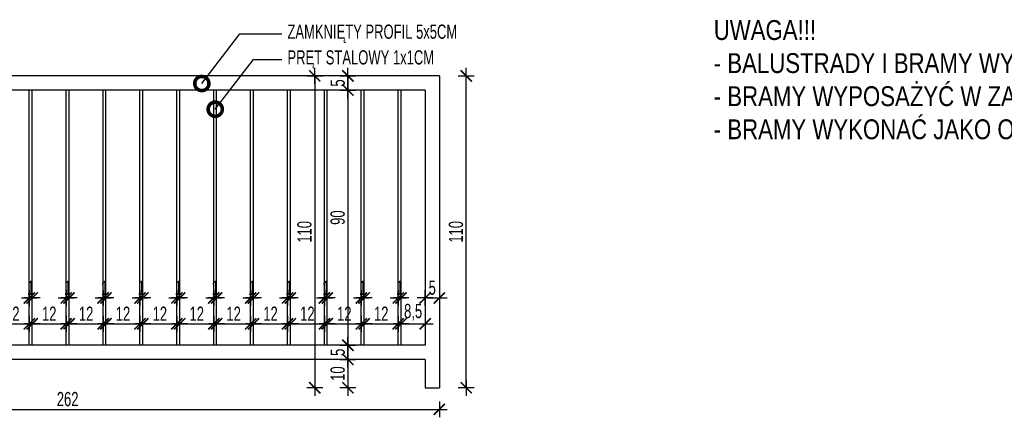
# Model space of a CAD drawing. Header units: millimetres. Extents: x 110792 to 170831, y 17890 to 25890.
# Tile 44 of 44: x 168504 to 168851, y 21371 to 21512. Entities that reach past the tile are written whole.
import ezdxf
from ezdxf import colors
from ezdxf.entities.mleader import LeaderData, LeaderLine
from ezdxf.math import Vec2, Vec3

# ---------------------------------------------------------------- set-up
doc = ezdxf.new("R2010")
doc.units = ezdxf.units.MM
doc.layers.get('DEFPOINTS').update_dxf_attribs({"lineweight": 9})
for name, color, linetype in [('_HSA_OPIS', 43, 'Continuous'), ('_HSA_WIDOKOWE_CIENKIE', 8, 'Continuous'), ('_HSA_WYM_20', 141, 'Continuous'), ('_HSA_ŚCIANY_CIENKIE', 2, 'Continuous')]:
    doc.layers.add(name, color=color, linetype=linetype)
doc.styles.add('ARIAL_20', font='Arial Narrow.ttf', dxfattribs={"width": 0.8, "height": 5})
doc.styles.add('ARIAL_30', font='Arial.ttf', dxfattribs={"width": 0.8, "height": 7})
doc.dimstyles.new('WYM_WEWN_20', dxfattribs={"dimscale": 0.7, "dimtxt": 5, "dimasz": 1, "dimexe": 10, "dimexo": 0, "dimgap": 1.5, "dimtad": 1, "dimdec": 1, "dimrnd": 1e-05, "dimtxsty": 'ARIAL_20', "dimblk": 'Wym-03', "dimcen": 0, "dimdle": 10, "dimse1": 1, "dimse2": 1, "dimclrt": 256, "dimazin": 2, "dimtfac": 1, "dimtdec": 1, "dimtix": 1, "dimtmove": 2, "dimatfit": 0, "dimfxl": 1, "dimtolj": 1, "dimtzin": 0, "dimarcsym": 0})

# ---------------------------------------------------------------- blocks, each defined once
blk = doc.blocks.new('Wym-03')
for p, q in [((-4, 0), (4, 0)), ((0, 4), (0, -4))]:
    blk.add_line(p, q)
blk.add_lwpolyline([(-2.83, -2.83, 0.8, 0.8, 0), (2.83, 2.83, 0.05, 0.05, 0)], format="xyseb")
blk = doc.blocks.new('*D366')
at = {"layer": '_HSA_WYM_20', "color": 0, "lineweight": -2, "transparency": 16777216}
blk.add_line((168391.04, 21374.11), (168651.64, 21374.11), dxfattribs=at)
at = {"layer": 'DEFPOINTS', "color": 0, "transparency": 16777216}
for p in [(168390.34, 21381.74), (168652.34, 21381.74), (168652.34, 21374.11)]:
    blk.add_point(p, dxfattribs=at)
at = {"layer": '_HSA_WYM_20', "color": 0, "lineweight": -2, "transparency": 16777216, "xscale": 0.7, "yscale": 0.7, "zscale": 0.7, "rotation": 180}
blk.add_blockref('Wym-03', (168390.34, 21374.11), dxfattribs=at)
at = {"layer": '_HSA_WYM_20', "color": 0, "lineweight": -2, "transparency": 16777216, "xscale": 0.7, "yscale": 0.7, "zscale": 0.7}
blk.add_blockref('Wym-03', (168652.34, 21374.11), dxfattribs=at)
at = {"layer": '_HSA_WYM_20', "transparency": 16777216, "insert": (168521.34, 21377.71), "char_height": 5, "attachment_point": 5, "style": 'ARIAL_20'}
blk.add_mtext('\\A1;262', dxfattribs=at)
blk = doc.blocks.new('*D368')
at = {"layer": '_HSA_WYM_20', "color": 0, "lineweight": -2, "transparency": 16777216}
blk.add_line((168620.11, 21491.04), (168620.11, 21487.44), dxfattribs=at)
at = {"layer": 'DEFPOINTS', "color": 0, "transparency": 16777216}
for p in [(168623.72, 21491.74), (168620.11, 21486.74), (168623.72, 21486.74)]:
    blk.add_point(p, dxfattribs=at)
at = {"layer": '_HSA_WYM_20', "color": 0, "lineweight": -2, "transparency": 16777216, "xscale": 0.7, "yscale": 0.7, "zscale": 0.7}
for p, rotation in [((168620.11, 21491.74), 90), ((168620.11, 21486.74), 270)]:
    blk.add_blockref('Wym-03', p, dxfattribs=dict(at, rotation=rotation))
at = {"layer": '_HSA_WYM_20', "transparency": 16777216, "insert": (168616.52, 21489.24), "char_height": 5, "attachment_point": 5, "rotation": 90, "style": 'ARIAL_20'}
blk.add_mtext('\\A1;5', dxfattribs=at)
blk = doc.blocks.new('*D369')
at = {"layer": '_HSA_WYM_20', "color": 0, "lineweight": -2, "transparency": 16777216}
blk.add_line((168620.11, 21486.04), (168620.11, 21397.44), dxfattribs=at)
at = {"layer": 'DEFPOINTS', "color": 0, "transparency": 16777216}
for p in [(168623.72, 21486.74), (168620.11, 21396.74), (168623.72, 21396.74)]:
    blk.add_point(p, dxfattribs=at)
at = {"layer": '_HSA_WYM_20', "color": 0, "lineweight": -2, "transparency": 16777216, "xscale": 0.7, "yscale": 0.7, "zscale": 0.7}
for p, rotation in [((168620.11, 21486.74), 90), ((168620.11, 21396.74), 270)]:
    blk.add_blockref('Wym-03', p, dxfattribs=dict(at, rotation=rotation))
at = {"layer": '_HSA_WYM_20', "transparency": 16777216, "insert": (168616.51, 21441.74), "char_height": 5, "attachment_point": 5, "rotation": 90, "style": 'ARIAL_20'}
blk.add_mtext('\\A1;90', dxfattribs=at)
blk = doc.blocks.new('*D370')
at = {"layer": '_HSA_WYM_20', "color": 0, "lineweight": -2, "transparency": 16777216}
blk.add_line((168620.11, 21396.04), (168620.11, 21392.44), dxfattribs=at)
at = {"layer": 'DEFPOINTS', "color": 0, "transparency": 16777216}
for p in [(168623.72, 21396.74), (168620.11, 21391.74), (168623.72, 21391.74)]:
    blk.add_point(p, dxfattribs=at)
at = {"layer": '_HSA_WYM_20', "color": 0, "lineweight": -2, "transparency": 16777216, "xscale": 0.7, "yscale": 0.7, "zscale": 0.7}
for p, rotation in [((168620.11, 21396.74), 90), ((168620.11, 21391.74), 270)]:
    blk.add_blockref('Wym-03', p, dxfattribs=dict(at, rotation=rotation))
at = {"layer": '_HSA_WYM_20', "transparency": 16777216, "insert": (168616.52, 21394.24), "char_height": 5, "attachment_point": 5, "rotation": 90, "style": 'ARIAL_20'}
blk.add_mtext('\\A1;5', dxfattribs=at)
blk = doc.blocks.new('*D371')
at = {"layer": '_HSA_WYM_20', "color": 0, "lineweight": -2, "transparency": 16777216}
blk.add_line((168620.11, 21391.04), (168620.11, 21382.44), dxfattribs=at)
at = {"layer": 'DEFPOINTS', "color": 0, "transparency": 16777216}
for p in [(168623.72, 21391.74), (168620.11, 21381.74), (168647.34, 21381.74)]:
    blk.add_point(p, dxfattribs=at)
at = {"layer": '_HSA_WYM_20', "color": 0, "lineweight": -2, "transparency": 16777216, "xscale": 0.7, "yscale": 0.7, "zscale": 0.7}
for p, rotation in [((168620.11, 21391.74), 90), ((168620.11, 21381.74), 270)]:
    blk.add_blockref('Wym-03', p, dxfattribs=dict(at, rotation=rotation))
at = {"layer": '_HSA_WYM_20', "transparency": 16777216, "insert": (168616.51, 21386.74), "char_height": 5, "attachment_point": 5, "rotation": 90, "style": 'ARIAL_20'}
blk.add_mtext('\\A1;10', dxfattribs=at)
blk = doc.blocks.new('*D372')
at = {"layer": '_HSA_WYM_20', "color": 0, "lineweight": -2, "transparency": 16777216}
blk.add_line((168608.42, 21491.04), (168608.42, 21382.44), dxfattribs=at)
at = {"layer": 'DEFPOINTS', "color": 0, "transparency": 16777216}
for p in [(168620.11, 21491.74), (168608.42, 21381.74), (168620.11, 21381.74)]:
    blk.add_point(p, dxfattribs=at)
at = {"layer": '_HSA_WYM_20', "color": 0, "lineweight": -2, "transparency": 16777216, "xscale": 0.7, "yscale": 0.7, "zscale": 0.7}
for p, rotation in [((168608.42, 21491.74), 90), ((168608.42, 21381.74), 270)]:
    blk.add_blockref('Wym-03', p, dxfattribs=dict(at, rotation=rotation))
at = {"layer": '_HSA_WYM_20', "transparency": 16777216, "insert": (168604.82, 21436.74), "char_height": 5, "attachment_point": 5, "rotation": 90, "style": 'ARIAL_20'}
blk.add_mtext('\\A1;110', dxfattribs=at)
blk = doc.blocks.new('*D367')
at = {"layer": '_HSA_WYM_20', "color": 0, "lineweight": -2, "transparency": 16777216}
blk.add_line((168661.82, 21382.44), (168661.82, 21491.04), dxfattribs=at)
at = {"layer": 'DEFPOINTS', "color": 0, "transparency": 16777216}
for p in [(168652.34, 21491.74), (168661.82, 21491.74), (168652.34, 21381.74)]:
    blk.add_point(p, dxfattribs=at)
at = {"layer": '_HSA_WYM_20', "color": 0, "lineweight": -2, "transparency": 16777216, "xscale": 0.7, "yscale": 0.7, "zscale": 0.7}
for p, rotation in [((168661.82, 21491.74), 90), ((168661.82, 21381.74), 270)]:
    blk.add_blockref('Wym-03', p, dxfattribs=dict(at, rotation=rotation))
at = {"layer": '_HSA_WYM_20', "transparency": 16777216, "insert": (168658.22, 21436.74), "char_height": 5, "attachment_point": 5, "rotation": 90, "style": 'ARIAL_20'}
blk.add_mtext('\\A1;110', dxfattribs=at)
blk = doc.blocks.new('*D390')
at = {"layer": '_HSA_WYM_20', "color": 0, "lineweight": -2, "transparency": 16777216}
blk.add_line((168496.54, 21404.29), (168507.14, 21404.29), dxfattribs=at)
at = {"layer": 'DEFPOINTS', "color": 0, "transparency": 16777216}
for p in [(168507.84, 21404.29), (168495.84, 21396.74), (168507.84, 21396.74)]:
    blk.add_point(p, dxfattribs=at)
at = {"layer": '_HSA_WYM_20', "color": 0, "lineweight": -2, "transparency": 16777216, "xscale": 0.7, "yscale": 0.7, "zscale": 0.7, "rotation": 180}
blk.add_blockref('Wym-03', (168495.84, 21404.29), dxfattribs=at)
at = {"layer": '_HSA_WYM_20', "color": 0, "lineweight": -2, "transparency": 16777216, "xscale": 0.7, "yscale": 0.7, "zscale": 0.7}
blk.add_blockref('Wym-03', (168507.84, 21404.29), dxfattribs=at)
at = {"layer": '_HSA_WYM_20', "transparency": 16777216, "insert": (168501.84, 21407.85), "char_height": 5, "attachment_point": 5, "style": 'ARIAL_20'}
blk.add_mtext('\\A1;12', dxfattribs=at)
blk = doc.blocks.new('*D391')
at = {"layer": '_HSA_WYM_20', "color": 0, "lineweight": -2, "transparency": 16777216}
for p, q in [((168507.14, 21413.41), (168506.44, 21413.41)), ((168507.84, 21413.41), (168508.84, 21413.41)), ((168509.54, 21413.41), (168510.24, 21413.41))]:
    blk.add_line(p, q, dxfattribs=at)
at = {"layer": 'DEFPOINTS', "color": 0, "transparency": 16777216}
for p in [(168508.84, 21413.41), (168507.84, 21396.74), (168508.84, 21396.74)]:
    blk.add_point(p, dxfattribs=at)
at = {"layer": '_HSA_WYM_20', "color": 0, "lineweight": -2, "transparency": 16777216, "xscale": 0.7, "yscale": 0.7, "zscale": 0.7}
blk.add_blockref('Wym-03', (168507.84, 21413.41), dxfattribs=at)
at = {"layer": '_HSA_WYM_20', "color": 0, "lineweight": -2, "transparency": 16777216, "xscale": 0.7, "yscale": 0.7, "zscale": 0.7, "rotation": 180}
blk.add_blockref('Wym-03', (168508.84, 21413.41), dxfattribs=at)
at = {"layer": '_HSA_WYM_20', "transparency": 16777216, "insert": (168508.34, 21416.97), "char_height": 5, "attachment_point": 5, "style": 'ARIAL_20'}
blk.add_mtext('\\A1;1', dxfattribs=at)
blk = doc.blocks.new('*D392')
at = {"layer": '_HSA_WYM_20', "color": 0, "lineweight": -2, "transparency": 16777216}
blk.add_line((168509.54, 21404.29), (168520.14, 21404.29), dxfattribs=at)
at = {"layer": 'DEFPOINTS', "color": 0, "transparency": 16777216}
for p in [(168520.84, 21404.29), (168508.84, 21396.74), (168520.84, 21396.74)]:
    blk.add_point(p, dxfattribs=at)
at = {"layer": '_HSA_WYM_20', "color": 0, "lineweight": -2, "transparency": 16777216, "xscale": 0.7, "yscale": 0.7, "zscale": 0.7, "rotation": 180}
blk.add_blockref('Wym-03', (168508.84, 21404.29), dxfattribs=at)
at = {"layer": '_HSA_WYM_20', "color": 0, "lineweight": -2, "transparency": 16777216, "xscale": 0.7, "yscale": 0.7, "zscale": 0.7}
blk.add_blockref('Wym-03', (168520.84, 21404.29), dxfattribs=at)
at = {"layer": '_HSA_WYM_20', "transparency": 16777216, "insert": (168514.84, 21407.85), "char_height": 5, "attachment_point": 5, "style": 'ARIAL_20'}
blk.add_mtext('\\A1;12', dxfattribs=at)
blk = doc.blocks.new('*D393')
at = {"layer": '_HSA_WYM_20', "color": 0, "lineweight": -2, "transparency": 16777216}
for p, q in [((168520.14, 21413.41), (168519.44, 21413.41)), ((168520.84, 21413.41), (168521.84, 21413.41)), ((168522.54, 21413.41), (168523.24, 21413.41))]:
    blk.add_line(p, q, dxfattribs=at)
at = {"layer": 'DEFPOINTS', "color": 0, "transparency": 16777216}
for p in [(168521.84, 21413.41), (168520.84, 21396.74), (168521.84, 21396.74)]:
    blk.add_point(p, dxfattribs=at)
at = {"layer": '_HSA_WYM_20', "color": 0, "lineweight": -2, "transparency": 16777216, "xscale": 0.7, "yscale": 0.7, "zscale": 0.7}
blk.add_blockref('Wym-03', (168520.84, 21413.41), dxfattribs=at)
at = {"layer": '_HSA_WYM_20', "color": 0, "lineweight": -2, "transparency": 16777216, "xscale": 0.7, "yscale": 0.7, "zscale": 0.7, "rotation": 180}
blk.add_blockref('Wym-03', (168521.84, 21413.41), dxfattribs=at)
at = {"layer": '_HSA_WYM_20', "transparency": 16777216, "insert": (168521.34, 21416.97), "char_height": 5, "attachment_point": 5, "style": 'ARIAL_20'}
blk.add_mtext('\\A1;1', dxfattribs=at)
blk = doc.blocks.new('*D394')
at = {"layer": '_HSA_WYM_20', "color": 0, "lineweight": -2, "transparency": 16777216}
blk.add_line((168522.54, 21404.29), (168533.14, 21404.29), dxfattribs=at)
at = {"layer": 'DEFPOINTS', "color": 0, "transparency": 16777216}
for p in [(168533.84, 21404.29), (168521.84, 21396.74), (168533.84, 21396.74)]:
    blk.add_point(p, dxfattribs=at)
at = {"layer": '_HSA_WYM_20', "color": 0, "lineweight": -2, "transparency": 16777216, "xscale": 0.7, "yscale": 0.7, "zscale": 0.7, "rotation": 180}
blk.add_blockref('Wym-03', (168521.84, 21404.29), dxfattribs=at)
at = {"layer": '_HSA_WYM_20', "color": 0, "lineweight": -2, "transparency": 16777216, "xscale": 0.7, "yscale": 0.7, "zscale": 0.7}
blk.add_blockref('Wym-03', (168533.84, 21404.29), dxfattribs=at)
at = {"layer": '_HSA_WYM_20', "transparency": 16777216, "insert": (168527.84, 21407.85), "char_height": 5, "attachment_point": 5, "style": 'ARIAL_20'}
blk.add_mtext('\\A1;12', dxfattribs=at)
blk = doc.blocks.new('*D395')
at = {"layer": '_HSA_WYM_20', "color": 0, "lineweight": -2, "transparency": 16777216}
for p, q in [((168533.14, 21413.41), (168532.44, 21413.41)), ((168533.84, 21413.41), (168534.84, 21413.41)), ((168535.54, 21413.41), (168536.24, 21413.41))]:
    blk.add_line(p, q, dxfattribs=at)
at = {"layer": 'DEFPOINTS', "color": 0, "transparency": 16777216}
for p in [(168534.84, 21413.41), (168533.84, 21396.74), (168534.84, 21396.74)]:
    blk.add_point(p, dxfattribs=at)
at = {"layer": '_HSA_WYM_20', "color": 0, "lineweight": -2, "transparency": 16777216, "xscale": 0.7, "yscale": 0.7, "zscale": 0.7}
blk.add_blockref('Wym-03', (168533.84, 21413.41), dxfattribs=at)
at = {"layer": '_HSA_WYM_20', "color": 0, "lineweight": -2, "transparency": 16777216, "xscale": 0.7, "yscale": 0.7, "zscale": 0.7, "rotation": 180}
blk.add_blockref('Wym-03', (168534.84, 21413.41), dxfattribs=at)
at = {"layer": '_HSA_WYM_20', "transparency": 16777216, "insert": (168534.34, 21416.97), "char_height": 5, "attachment_point": 5, "style": 'ARIAL_20'}
blk.add_mtext('\\A1;1', dxfattribs=at)
blk = doc.blocks.new('*D396')
at = {"layer": '_HSA_WYM_20', "color": 0, "lineweight": -2, "transparency": 16777216}
blk.add_line((168535.54, 21404.29), (168546.14, 21404.29), dxfattribs=at)
at = {"layer": 'DEFPOINTS', "color": 0, "transparency": 16777216}
for p in [(168546.84, 21404.29), (168534.84, 21396.74), (168546.84, 21396.74)]:
    blk.add_point(p, dxfattribs=at)
at = {"layer": '_HSA_WYM_20', "color": 0, "lineweight": -2, "transparency": 16777216, "xscale": 0.7, "yscale": 0.7, "zscale": 0.7, "rotation": 180}
blk.add_blockref('Wym-03', (168534.84, 21404.29), dxfattribs=at)
at = {"layer": '_HSA_WYM_20', "color": 0, "lineweight": -2, "transparency": 16777216, "xscale": 0.7, "yscale": 0.7, "zscale": 0.7}
blk.add_blockref('Wym-03', (168546.84, 21404.29), dxfattribs=at)
at = {"layer": '_HSA_WYM_20', "transparency": 16777216, "insert": (168540.84, 21407.85), "char_height": 5, "attachment_point": 5, "style": 'ARIAL_20'}
blk.add_mtext('\\A1;12', dxfattribs=at)
blk = doc.blocks.new('*D397')
at = {"layer": '_HSA_WYM_20', "color": 0, "lineweight": -2, "transparency": 16777216}
for p, q in [((168546.14, 21413.41), (168545.44, 21413.41)), ((168546.84, 21413.41), (168547.84, 21413.41)), ((168548.54, 21413.41), (168549.24, 21413.41))]:
    blk.add_line(p, q, dxfattribs=at)
at = {"layer": 'DEFPOINTS', "color": 0, "transparency": 16777216}
for p in [(168547.84, 21413.41), (168546.84, 21396.74), (168547.84, 21396.74)]:
    blk.add_point(p, dxfattribs=at)
at = {"layer": '_HSA_WYM_20', "color": 0, "lineweight": -2, "transparency": 16777216, "xscale": 0.7, "yscale": 0.7, "zscale": 0.7}
blk.add_blockref('Wym-03', (168546.84, 21413.41), dxfattribs=at)
at = {"layer": '_HSA_WYM_20', "color": 0, "lineweight": -2, "transparency": 16777216, "xscale": 0.7, "yscale": 0.7, "zscale": 0.7, "rotation": 180}
blk.add_blockref('Wym-03', (168547.84, 21413.41), dxfattribs=at)
at = {"layer": '_HSA_WYM_20', "transparency": 16777216, "insert": (168547.34, 21416.97), "char_height": 5, "attachment_point": 5, "style": 'ARIAL_20'}
blk.add_mtext('\\A1;1', dxfattribs=at)
blk = doc.blocks.new('*D398')
at = {"layer": '_HSA_WYM_20', "color": 0, "lineweight": -2, "transparency": 16777216}
blk.add_line((168548.54, 21404.29), (168559.14, 21404.29), dxfattribs=at)
at = {"layer": 'DEFPOINTS', "color": 0, "transparency": 16777216}
for p in [(168559.84, 21404.29), (168547.84, 21396.74), (168559.84, 21396.74)]:
    blk.add_point(p, dxfattribs=at)
at = {"layer": '_HSA_WYM_20', "color": 0, "lineweight": -2, "transparency": 16777216, "xscale": 0.7, "yscale": 0.7, "zscale": 0.7, "rotation": 180}
blk.add_blockref('Wym-03', (168547.84, 21404.29), dxfattribs=at)
at = {"layer": '_HSA_WYM_20', "color": 0, "lineweight": -2, "transparency": 16777216, "xscale": 0.7, "yscale": 0.7, "zscale": 0.7}
blk.add_blockref('Wym-03', (168559.84, 21404.29), dxfattribs=at)
at = {"layer": '_HSA_WYM_20', "transparency": 16777216, "insert": (168553.84, 21407.85), "char_height": 5, "attachment_point": 5, "style": 'ARIAL_20'}
blk.add_mtext('\\A1;12', dxfattribs=at)
blk = doc.blocks.new('*D399')
at = {"layer": '_HSA_WYM_20', "color": 0, "lineweight": -2, "transparency": 16777216}
for p, q in [((168559.14, 21413.41), (168558.44, 21413.41)), ((168559.84, 21413.41), (168560.84, 21413.41)), ((168561.54, 21413.41), (168562.24, 21413.41))]:
    blk.add_line(p, q, dxfattribs=at)
at = {"layer": 'DEFPOINTS', "color": 0, "transparency": 16777216}
for p in [(168560.84, 21413.41), (168559.84, 21396.74), (168560.84, 21396.74)]:
    blk.add_point(p, dxfattribs=at)
at = {"layer": '_HSA_WYM_20', "color": 0, "lineweight": -2, "transparency": 16777216, "xscale": 0.7, "yscale": 0.7, "zscale": 0.7}
blk.add_blockref('Wym-03', (168559.84, 21413.41), dxfattribs=at)
at = {"layer": '_HSA_WYM_20', "color": 0, "lineweight": -2, "transparency": 16777216, "xscale": 0.7, "yscale": 0.7, "zscale": 0.7, "rotation": 180}
blk.add_blockref('Wym-03', (168560.84, 21413.41), dxfattribs=at)
at = {"layer": '_HSA_WYM_20', "transparency": 16777216, "insert": (168560.34, 21416.97), "char_height": 5, "attachment_point": 5, "style": 'ARIAL_20'}
blk.add_mtext('\\A1;1', dxfattribs=at)
blk = doc.blocks.new('*D400')
at = {"layer": '_HSA_WYM_20', "color": 0, "lineweight": -2, "transparency": 16777216}
blk.add_line((168561.54, 21404.29), (168572.14, 21404.29), dxfattribs=at)
at = {"layer": 'DEFPOINTS', "color": 0, "transparency": 16777216}
for p in [(168572.84, 21404.29), (168560.84, 21396.74), (168572.84, 21396.74)]:
    blk.add_point(p, dxfattribs=at)
at = {"layer": '_HSA_WYM_20', "color": 0, "lineweight": -2, "transparency": 16777216, "xscale": 0.7, "yscale": 0.7, "zscale": 0.7, "rotation": 180}
blk.add_blockref('Wym-03', (168560.84, 21404.29), dxfattribs=at)
at = {"layer": '_HSA_WYM_20', "color": 0, "lineweight": -2, "transparency": 16777216, "xscale": 0.7, "yscale": 0.7, "zscale": 0.7}
blk.add_blockref('Wym-03', (168572.84, 21404.29), dxfattribs=at)
at = {"layer": '_HSA_WYM_20', "transparency": 16777216, "insert": (168566.84, 21407.85), "char_height": 5, "attachment_point": 5, "style": 'ARIAL_20'}
blk.add_mtext('\\A1;12', dxfattribs=at)
blk = doc.blocks.new('*D401')
at = {"layer": '_HSA_WYM_20', "color": 0, "lineweight": -2, "transparency": 16777216}
for p, q in [((168572.14, 21413.41), (168571.44, 21413.41)), ((168572.84, 21413.41), (168573.84, 21413.41)), ((168574.54, 21413.41), (168575.24, 21413.41))]:
    blk.add_line(p, q, dxfattribs=at)
at = {"layer": 'DEFPOINTS', "color": 0, "transparency": 16777216}
for p in [(168573.84, 21413.41), (168572.84, 21396.74), (168573.84, 21396.74)]:
    blk.add_point(p, dxfattribs=at)
at = {"layer": '_HSA_WYM_20', "color": 0, "lineweight": -2, "transparency": 16777216, "xscale": 0.7, "yscale": 0.7, "zscale": 0.7}
blk.add_blockref('Wym-03', (168572.84, 21413.41), dxfattribs=at)
at = {"layer": '_HSA_WYM_20', "color": 0, "lineweight": -2, "transparency": 16777216, "xscale": 0.7, "yscale": 0.7, "zscale": 0.7, "rotation": 180}
blk.add_blockref('Wym-03', (168573.84, 21413.41), dxfattribs=at)
at = {"layer": '_HSA_WYM_20', "transparency": 16777216, "insert": (168573.34, 21416.97), "char_height": 5, "attachment_point": 5, "style": 'ARIAL_20'}
blk.add_mtext('\\A1;1', dxfattribs=at)
blk = doc.blocks.new('*D402')
at = {"layer": '_HSA_WYM_20', "color": 0, "lineweight": -2, "transparency": 16777216}
blk.add_line((168574.54, 21404.29), (168585.14, 21404.29), dxfattribs=at)
at = {"layer": 'DEFPOINTS', "color": 0, "transparency": 16777216}
for p in [(168585.84, 21404.29), (168573.84, 21396.74), (168585.84, 21396.74)]:
    blk.add_point(p, dxfattribs=at)
at = {"layer": '_HSA_WYM_20', "color": 0, "lineweight": -2, "transparency": 16777216, "xscale": 0.7, "yscale": 0.7, "zscale": 0.7, "rotation": 180}
blk.add_blockref('Wym-03', (168573.84, 21404.29), dxfattribs=at)
at = {"layer": '_HSA_WYM_20', "color": 0, "lineweight": -2, "transparency": 16777216, "xscale": 0.7, "yscale": 0.7, "zscale": 0.7}
blk.add_blockref('Wym-03', (168585.84, 21404.29), dxfattribs=at)
at = {"layer": '_HSA_WYM_20', "transparency": 16777216, "insert": (168579.84, 21407.85), "char_height": 5, "attachment_point": 5, "style": 'ARIAL_20'}
blk.add_mtext('\\A1;12', dxfattribs=at)
blk = doc.blocks.new('*D403')
at = {"layer": '_HSA_WYM_20', "color": 0, "lineweight": -2, "transparency": 16777216}
for p, q in [((168585.14, 21413.41), (168584.44, 21413.41)), ((168585.84, 21413.41), (168586.84, 21413.41)), ((168587.54, 21413.41), (168588.24, 21413.41))]:
    blk.add_line(p, q, dxfattribs=at)
at = {"layer": 'DEFPOINTS', "color": 0, "transparency": 16777216}
for p in [(168586.84, 21413.41), (168585.84, 21396.74), (168586.84, 21396.74)]:
    blk.add_point(p, dxfattribs=at)
at = {"layer": '_HSA_WYM_20', "color": 0, "lineweight": -2, "transparency": 16777216, "xscale": 0.7, "yscale": 0.7, "zscale": 0.7}
blk.add_blockref('Wym-03', (168585.84, 21413.41), dxfattribs=at)
at = {"layer": '_HSA_WYM_20', "color": 0, "lineweight": -2, "transparency": 16777216, "xscale": 0.7, "yscale": 0.7, "zscale": 0.7, "rotation": 180}
blk.add_blockref('Wym-03', (168586.84, 21413.41), dxfattribs=at)
at = {"layer": '_HSA_WYM_20', "transparency": 16777216, "insert": (168586.34, 21416.97), "char_height": 5, "attachment_point": 5, "style": 'ARIAL_20'}
blk.add_mtext('\\A1;1', dxfattribs=at)
blk = doc.blocks.new('*D404')
at = {"layer": '_HSA_WYM_20', "color": 0, "lineweight": -2, "transparency": 16777216}
blk.add_line((168587.54, 21404.29), (168598.14, 21404.29), dxfattribs=at)
at = {"layer": 'DEFPOINTS', "color": 0, "transparency": 16777216}
for p in [(168598.84, 21404.29), (168586.84, 21396.74), (168598.84, 21396.74)]:
    blk.add_point(p, dxfattribs=at)
at = {"layer": '_HSA_WYM_20', "color": 0, "lineweight": -2, "transparency": 16777216, "xscale": 0.7, "yscale": 0.7, "zscale": 0.7, "rotation": 180}
blk.add_blockref('Wym-03', (168586.84, 21404.29), dxfattribs=at)
at = {"layer": '_HSA_WYM_20', "color": 0, "lineweight": -2, "transparency": 16777216, "xscale": 0.7, "yscale": 0.7, "zscale": 0.7}
blk.add_blockref('Wym-03', (168598.84, 21404.29), dxfattribs=at)
at = {"layer": '_HSA_WYM_20', "transparency": 16777216, "insert": (168592.84, 21407.85), "char_height": 5, "attachment_point": 5, "style": 'ARIAL_20'}
blk.add_mtext('\\A1;12', dxfattribs=at)
blk = doc.blocks.new('*D405')
at = {"layer": '_HSA_WYM_20', "color": 0, "lineweight": -2, "transparency": 16777216}
for p, q in [((168598.14, 21413.41), (168597.44, 21413.41)), ((168598.84, 21413.41), (168599.84, 21413.41)), ((168600.54, 21413.41), (168601.24, 21413.41))]:
    blk.add_line(p, q, dxfattribs=at)
at = {"layer": 'DEFPOINTS', "color": 0, "transparency": 16777216}
for p in [(168599.84, 21413.41), (168598.84, 21396.74), (168599.84, 21396.74)]:
    blk.add_point(p, dxfattribs=at)
at = {"layer": '_HSA_WYM_20', "color": 0, "lineweight": -2, "transparency": 16777216, "xscale": 0.7, "yscale": 0.7, "zscale": 0.7}
blk.add_blockref('Wym-03', (168598.84, 21413.41), dxfattribs=at)
at = {"layer": '_HSA_WYM_20', "color": 0, "lineweight": -2, "transparency": 16777216, "xscale": 0.7, "yscale": 0.7, "zscale": 0.7, "rotation": 180}
blk.add_blockref('Wym-03', (168599.84, 21413.41), dxfattribs=at)
at = {"layer": '_HSA_WYM_20', "transparency": 16777216, "insert": (168599.34, 21416.97), "char_height": 5, "attachment_point": 5, "style": 'ARIAL_20'}
blk.add_mtext('\\A1;1', dxfattribs=at)
blk = doc.blocks.new('*D406')
at = {"layer": '_HSA_WYM_20', "color": 0, "lineweight": -2, "transparency": 16777216}
blk.add_line((168600.54, 21404.29), (168611.14, 21404.29), dxfattribs=at)
at = {"layer": 'DEFPOINTS', "color": 0, "transparency": 16777216}
for p in [(168611.84, 21404.29), (168599.84, 21396.74), (168611.84, 21396.74)]:
    blk.add_point(p, dxfattribs=at)
at = {"layer": '_HSA_WYM_20', "color": 0, "lineweight": -2, "transparency": 16777216, "xscale": 0.7, "yscale": 0.7, "zscale": 0.7, "rotation": 180}
blk.add_blockref('Wym-03', (168599.84, 21404.29), dxfattribs=at)
at = {"layer": '_HSA_WYM_20', "color": 0, "lineweight": -2, "transparency": 16777216, "xscale": 0.7, "yscale": 0.7, "zscale": 0.7}
blk.add_blockref('Wym-03', (168611.84, 21404.29), dxfattribs=at)
at = {"layer": '_HSA_WYM_20', "transparency": 16777216, "insert": (168605.84, 21407.85), "char_height": 5, "attachment_point": 5, "style": 'ARIAL_20'}
blk.add_mtext('\\A1;12', dxfattribs=at)
blk = doc.blocks.new('*D407')
at = {"layer": '_HSA_WYM_20', "color": 0, "lineweight": -2, "transparency": 16777216}
for p, q in [((168611.14, 21413.41), (168610.44, 21413.41)), ((168611.84, 21413.41), (168612.84, 21413.41)), ((168613.54, 21413.41), (168614.24, 21413.41))]:
    blk.add_line(p, q, dxfattribs=at)
at = {"layer": 'DEFPOINTS', "color": 0, "transparency": 16777216}
for p in [(168612.84, 21413.41), (168611.84, 21396.74), (168612.84, 21396.74)]:
    blk.add_point(p, dxfattribs=at)
at = {"layer": '_HSA_WYM_20', "color": 0, "lineweight": -2, "transparency": 16777216, "xscale": 0.7, "yscale": 0.7, "zscale": 0.7}
blk.add_blockref('Wym-03', (168611.84, 21413.41), dxfattribs=at)
at = {"layer": '_HSA_WYM_20', "color": 0, "lineweight": -2, "transparency": 16777216, "xscale": 0.7, "yscale": 0.7, "zscale": 0.7, "rotation": 180}
blk.add_blockref('Wym-03', (168612.84, 21413.41), dxfattribs=at)
at = {"layer": '_HSA_WYM_20', "transparency": 16777216, "insert": (168612.34, 21416.97), "char_height": 5, "attachment_point": 5, "style": 'ARIAL_20'}
blk.add_mtext('\\A1;1', dxfattribs=at)
blk = doc.blocks.new('*D408')
at = {"layer": '_HSA_WYM_20', "color": 0, "lineweight": -2, "transparency": 16777216}
blk.add_line((168613.54, 21404.29), (168624.14, 21404.29), dxfattribs=at)
at = {"layer": 'DEFPOINTS', "color": 0, "transparency": 16777216}
for p in [(168624.84, 21404.29), (168612.84, 21396.74), (168624.84, 21396.74)]:
    blk.add_point(p, dxfattribs=at)
at = {"layer": '_HSA_WYM_20', "color": 0, "lineweight": -2, "transparency": 16777216, "xscale": 0.7, "yscale": 0.7, "zscale": 0.7, "rotation": 180}
blk.add_blockref('Wym-03', (168612.84, 21404.29), dxfattribs=at)
at = {"layer": '_HSA_WYM_20', "color": 0, "lineweight": -2, "transparency": 16777216, "xscale": 0.7, "yscale": 0.7, "zscale": 0.7}
blk.add_blockref('Wym-03', (168624.84, 21404.29), dxfattribs=at)
at = {"layer": '_HSA_WYM_20', "transparency": 16777216, "insert": (168618.84, 21407.85), "char_height": 5, "attachment_point": 5, "style": 'ARIAL_20'}
blk.add_mtext('\\A1;12', dxfattribs=at)
blk = doc.blocks.new('*D409')
at = {"layer": '_HSA_WYM_20', "color": 0, "lineweight": -2, "transparency": 16777216}
for p, q in [((168624.14, 21413.41), (168623.44, 21413.41)), ((168624.84, 21413.41), (168625.84, 21413.41)), ((168626.54, 21413.41), (168627.24, 21413.41))]:
    blk.add_line(p, q, dxfattribs=at)
at = {"layer": 'DEFPOINTS', "color": 0, "transparency": 16777216}
for p in [(168625.84, 21413.41), (168624.84, 21396.74), (168625.84, 21396.74)]:
    blk.add_point(p, dxfattribs=at)
at = {"layer": '_HSA_WYM_20', "color": 0, "lineweight": -2, "transparency": 16777216, "xscale": 0.7, "yscale": 0.7, "zscale": 0.7}
blk.add_blockref('Wym-03', (168624.84, 21413.41), dxfattribs=at)
at = {"layer": '_HSA_WYM_20', "color": 0, "lineweight": -2, "transparency": 16777216, "xscale": 0.7, "yscale": 0.7, "zscale": 0.7, "rotation": 180}
blk.add_blockref('Wym-03', (168625.84, 21413.41), dxfattribs=at)
at = {"layer": '_HSA_WYM_20', "transparency": 16777216, "insert": (168625.34, 21416.97), "char_height": 5, "attachment_point": 5, "style": 'ARIAL_20'}
blk.add_mtext('\\A1;1', dxfattribs=at)
blk = doc.blocks.new('*D410')
at = {"layer": '_HSA_WYM_20', "color": 0, "lineweight": -2, "transparency": 16777216}
blk.add_line((168626.54, 21404.29), (168637.14, 21404.29), dxfattribs=at)
at = {"layer": 'DEFPOINTS', "color": 0, "transparency": 16777216}
for p in [(168637.84, 21404.29), (168625.84, 21396.74), (168637.84, 21396.74)]:
    blk.add_point(p, dxfattribs=at)
at = {"layer": '_HSA_WYM_20', "color": 0, "lineweight": -2, "transparency": 16777216, "xscale": 0.7, "yscale": 0.7, "zscale": 0.7, "rotation": 180}
blk.add_blockref('Wym-03', (168625.84, 21404.29), dxfattribs=at)
at = {"layer": '_HSA_WYM_20', "color": 0, "lineweight": -2, "transparency": 16777216, "xscale": 0.7, "yscale": 0.7, "zscale": 0.7}
blk.add_blockref('Wym-03', (168637.84, 21404.29), dxfattribs=at)
at = {"layer": '_HSA_WYM_20', "transparency": 16777216, "insert": (168631.84, 21407.85), "char_height": 5, "attachment_point": 5, "style": 'ARIAL_20'}
blk.add_mtext('\\A1;12', dxfattribs=at)
blk = doc.blocks.new('*D411')
at = {"layer": '_HSA_WYM_20', "color": 0, "lineweight": -2, "transparency": 16777216}
for p, q in [((168637.14, 21413.41), (168636.44, 21413.41)), ((168637.84, 21413.41), (168638.84, 21413.41)), ((168639.54, 21413.41), (168640.24, 21413.41))]:
    blk.add_line(p, q, dxfattribs=at)
at = {"layer": 'DEFPOINTS', "color": 0, "transparency": 16777216}
for p in [(168638.84, 21413.41), (168637.84, 21396.74), (168638.84, 21396.74)]:
    blk.add_point(p, dxfattribs=at)
at = {"layer": '_HSA_WYM_20', "color": 0, "lineweight": -2, "transparency": 16777216, "xscale": 0.7, "yscale": 0.7, "zscale": 0.7}
blk.add_blockref('Wym-03', (168637.84, 21413.41), dxfattribs=at)
at = {"layer": '_HSA_WYM_20', "color": 0, "lineweight": -2, "transparency": 16777216, "xscale": 0.7, "yscale": 0.7, "zscale": 0.7, "rotation": 180}
blk.add_blockref('Wym-03', (168638.84, 21413.41), dxfattribs=at)
at = {"layer": '_HSA_WYM_20', "transparency": 16777216, "insert": (168638.34, 21416.97), "char_height": 5, "attachment_point": 5, "style": 'ARIAL_20'}
blk.add_mtext('\\A1;1', dxfattribs=at)
blk = doc.blocks.new('*D412')
at = {"layer": '_HSA_WYM_20', "color": 0, "lineweight": -2, "transparency": 16777216}
blk.add_line((168639.54, 21404.29), (168646.64, 21404.29), dxfattribs=at)
at = {"layer": 'DEFPOINTS', "color": 0, "transparency": 16777216}
for p in [(168647.34, 21404.29), (168638.84, 21396.74), (168647.34, 21396.74)]:
    blk.add_point(p, dxfattribs=at)
at = {"layer": '_HSA_WYM_20', "color": 0, "lineweight": -2, "transparency": 16777216, "xscale": 0.7, "yscale": 0.7, "zscale": 0.7, "rotation": 180}
blk.add_blockref('Wym-03', (168638.84, 21404.29), dxfattribs=at)
at = {"layer": '_HSA_WYM_20', "color": 0, "lineweight": -2, "transparency": 16777216, "xscale": 0.7, "yscale": 0.7, "zscale": 0.7}
blk.add_blockref('Wym-03', (168647.34, 21404.29), dxfattribs=at)
at = {"layer": '_HSA_WYM_20', "transparency": 16777216, "insert": (168643.09, 21408.34), "char_height": 5, "attachment_point": 5, "style": 'ARIAL_20'}
blk.add_mtext('\\A1;8,5', dxfattribs=at)
blk = doc.blocks.new('*D413')
at = {"layer": '_HSA_WYM_20', "color": 0, "lineweight": -2, "transparency": 16777216}
blk.add_line((168648.04, 21413.41), (168651.64, 21413.41), dxfattribs=at)
at = {"layer": 'DEFPOINTS', "color": 0, "transparency": 16777216}
for p in [(168652.34, 21413.41), (168647.34, 21396.74), (168652.34, 21396.74)]:
    blk.add_point(p, dxfattribs=at)
at = {"layer": '_HSA_WYM_20', "color": 0, "lineweight": -2, "transparency": 16777216, "xscale": 0.7, "yscale": 0.7, "zscale": 0.7, "rotation": 180}
blk.add_blockref('Wym-03', (168647.34, 21413.41), dxfattribs=at)
at = {"layer": '_HSA_WYM_20', "color": 0, "lineweight": -2, "transparency": 16777216, "xscale": 0.7, "yscale": 0.7, "zscale": 0.7}
blk.add_blockref('Wym-03', (168652.34, 21413.41), dxfattribs=at)
at = {"layer": '_HSA_WYM_20', "transparency": 16777216, "insert": (168649.84, 21417), "char_height": 5, "attachment_point": 5, "style": 'ARIAL_20'}
blk.add_mtext('\\A1;5', dxfattribs=at)
blk = doc.blocks.new('_DotSmall')
at = {"color": 0, "linetype": 'ByBlock', "const_width": 0.5}
blk.add_lwpolyline([(-0.0625, 0, 1), (0.0625, 0, 1)], format="xyb", close=True, dxfattribs=at)

msp = doc.modelspace()

# ---------------------------------------------------------------- linework, layer by layer
at = {"layer": '_HSA_WIDOKOWE_CIENKIE'}
for p, q in [((168507.84, 21396.74), (168507.84, 21486.74)), ((168508.84, 21396.74), (168508.84, 21486.74)), ((168520.84, 21396.74), (168520.84, 21486.74)), ((168521.84, 21396.74), (168521.84, 21486.74)), ((168533.84, 21396.74), (168533.84, 21486.74)), ((168534.84, 21396.74), (168534.84, 21486.74)), ((168546.84, 21396.74), (168546.84, 21486.74)), ((168547.84, 21396.74), (168547.84, 21486.74)), ((168559.84, 21396.74), (168559.84, 21486.74)), ((168560.84, 21396.74), (168560.84, 21486.74)), ((168572.84, 21396.74), (168572.84, 21486.74)), ((168573.84, 21396.74), (168573.84, 21486.74)), ((168585.84, 21396.74), (168585.84, 21486.74)), ((168586.84, 21396.74), (168586.84, 21486.74)), ((168598.84, 21396.74), (168598.84, 21486.74)), ((168599.84, 21396.74), (168599.84, 21486.74)), ((168611.84, 21396.74), (168611.84, 21486.74)), ((168612.84, 21396.74), (168612.84, 21486.74)), ((168624.84, 21396.74), (168624.84, 21486.74)), ((168625.84, 21396.74), (168625.84, 21486.74)), ((168637.84, 21396.74), (168637.84, 21486.74)), ((168638.84, 21396.74), (168638.84, 21486.74))]:
    msp.add_line(p, q, dxfattribs=at)
at = {"layer": '_HSA_ŚCIANY_CIENKIE', "ltscale": 10}
for p, q in [((168652.34, 21491.74), (168390.34, 21491.74)), ((168652.34, 21491.74), (168652.34, 21381.74)), ((168647.34, 21486.74), (168395.34, 21486.74)), ((168647.34, 21486.74), (168647.34, 21396.74)), ((168647.34, 21396.74), (168395.34, 21396.74)), ((168647.34, 21391.74), (168395.34, 21391.74)), ((168647.34, 21391.74), (168647.34, 21381.74)), ((168647.34, 21381.74), (168652.34, 21381.74))]:
    msp.add_line(p, q, dxfattribs=at)

# ---------------------------------------------------------------- texts
at = {"layer": '_HSA_OPIS', "insert": (168749.04, 21511.42), "char_height": 7, "attachment_point": 1, "style": 'ARIAL_30'}
msp.add_mtext_dynamic_manual_height_columns('UWAGA!!!\\P- BALUSTRADY I BRAMY WYKONAĆ W KOLORZE JASNYM SZARYM\\P- BRAMY WYPOSAŻYĆ W ZAMKNIĘCIA Z ZAPADKĄ I RYGLEM \\P- BRAMY WYKONAĆ JAKO OTWIERANE O 180{\\fVerdana|b0|i0|c238|p34;°}', width=288.7783, gutter_width=4500.43, heights=[0], dxfattribs=at)

# ---------------------------------------------------------------- dimensions: what is measured, and where the dimension line sits
at = {"layer": '_HSA_WYM_20'}
for p1, p2, distance, picture, middle in [((168620.11, 21491.74), (168620.11, 21381.74), -11.69, '*D372', (168604.82, 21436.74)), ((168623.72, 21491.74), (168623.72, 21486.74), -3.62, '*D368', (168616.52, 21489.24)), ((168652.34, 21381.74), (168652.34, 21491.74), -9.48, '*D367', (168658.22, 21436.74)), ((168507.84, 21396.74), (168508.84, 21396.74), 16.67, '*D391', (168508.34, 21416.97)), ((168520.84, 21396.74), (168521.84, 21396.74), 16.67, '*D393', (168521.34, 21416.97)), ((168533.84, 21396.74), (168534.84, 21396.74), 16.67, '*D395', (168534.34, 21416.97)), ((168546.84, 21396.74), (168547.84, 21396.74), 16.67, '*D397', (168547.34, 21416.97)), ((168559.84, 21396.74), (168560.84, 21396.74), 16.67, '*D399', (168560.34, 21416.97)), ((168572.84, 21396.74), (168573.84, 21396.74), 16.67, '*D401', (168573.34, 21416.97)), ((168585.84, 21396.74), (168586.84, 21396.74), 16.67, '*D403', (168586.34, 21416.97)), ((168598.84, 21396.74), (168599.84, 21396.74), 16.67, '*D405', (168599.34, 21416.97)), ((168611.84, 21396.74), (168612.84, 21396.74), 16.67, '*D407', (168612.34, 21416.97)), ((168624.84, 21396.74), (168625.84, 21396.74), 16.67, '*D409', (168625.34, 21416.97)), ((168637.84, 21396.74), (168638.84, 21396.74), 16.67, '*D411', (168638.34, 21416.97)), ((168647.34, 21396.74), (168652.34, 21396.74), 16.67, '*D413', (168649.84, 21417)), ((168495.84, 21396.74), (168507.84, 21396.74), 7.55, '*D390', (168501.84, 21407.85)), ((168508.84, 21396.74), (168520.84, 21396.74), 7.55, '*D392', (168514.84, 21407.85)), ((168521.84, 21396.74), (168533.84, 21396.74), 7.55, '*D394', (168527.84, 21407.85)), ((168534.84, 21396.74), (168546.84, 21396.74), 7.55, '*D396', (168540.84, 21407.85)), ((168547.84, 21396.74), (168559.84, 21396.74), 7.55, '*D398', (168553.84, 21407.85)), ((168560.84, 21396.74), (168572.84, 21396.74), 7.55, '*D400', (168566.84, 21407.85)), ((168573.84, 21396.74), (168585.84, 21396.74), 7.55, '*D402', (168579.84, 21407.85)), ((168586.84, 21396.74), (168598.84, 21396.74), 7.55, '*D404', (168592.84, 21407.85)), ((168599.84, 21396.74), (168611.84, 21396.74), 7.55, '*D406', (168605.84, 21407.85)), ((168612.84, 21396.74), (168624.84, 21396.74), 7.55, '*D408', (168618.84, 21407.85)), ((168625.84, 21396.74), (168637.84, 21396.74), 7.55, '*D410', (168631.84, 21407.85)), ((168638.84, 21396.74), (168647.34, 21396.74), 7.55, '*D412', (168643.09, 21408.34)), ((168390.34, 21381.74), (168652.34, 21381.74), -7.64, '*D366', (168521.34, 21377.71))]:
    dim = msp.add_aligned_dim(p1=p1, p2=p2, distance=distance, dimstyle='WYM_WEWN_20', dxfattribs=at)
    dim.commit()
    dim.dimension.update_dxf_attribs({"geometry": picture, "text_midpoint": middle})
for base, p1, p2, picture, middle in [((168620.11, 21396.74), (168623.72, 21486.74), (168623.72, 21396.74), '*D369', (168616.51, 21441.74)), ((168620.11, 21391.74), (168623.72, 21396.74), (168623.72, 21391.74), '*D370', (168616.52, 21394.24)), ((168620.11, 21381.74), (168623.72, 21391.74), (168647.34, 21381.74), '*D371', (168616.51, 21386.74))]:
    dim = msp.add_linear_dim(base=base, p1=p1, p2=p2, angle=90, dimstyle='WYM_WEWN_20', dxfattribs=at)
    dim.commit()
    dim.dimension.update_dxf_attribs({"geometry": picture, "text_midpoint": middle})

# ---------------------------------------------------------------- leaders
at = {"layer": '_HSA_OPIS'}
ml = msp.add_multileader_mtext('Standard', dxfattribs=at)
ml.set_content('ZAMKNIĘTY PROFIL 5x5CM', color=256, style='ARIAL_20')
ml.set_leader_properties()
ml.set_arrow_properties(name='DOTSMALL')
ml.build(insert=Vec2(0, 0))
ml.multileader.update_dxf_attribs({"dogleg_length": 10, "arrow_head_size": 10})
ctx = ml.context
ctx.base_point, ctx.char_height, ctx.arrow_head_size, ctx.plane_origin = Vec3(168596.81, 21506.61), 5, 10, Vec3(169327.63, 22398.36)
notes = []
notes.append((ctx, [(0, (1, 1, 0), (168582.07, 21506.61), (1, 0), 14.73, [(0, [(168568.63, 21489.05)], 0, [])])]))
ctx.mtext.insert, ctx.mtext.rotation, ctx.mtext.width, ctx.mtext.defined_height = Vec3(168598.81, 21509.84), -6.283185, 62.1142, 21.23
ml = msp.add_multileader_mtext('Standard', dxfattribs=at)
ml.set_content('PRĘT STALOWY 1x1CM', color=256, style='ARIAL_20')
ml.set_leader_properties()
ml.set_arrow_properties(name='DOTSMALL')
ml.build(insert=Vec2(0, 0))
ml.multileader.update_dxf_attribs({"dogleg_length": 10, "arrow_head_size": 10})
ctx = ml.context
ctx.base_point, ctx.char_height, ctx.arrow_head_size, ctx.plane_origin = Vec3(168596.81, 21497.55), 5, 10, Vec3(169332.36, 22389.3)
notes.append((ctx, [(0, (1, 1, 0), (168586.81, 21497.55), (1, 0), 10, [(0, [(168573.36, 21479.99)], 0, [])])]))
ctx.mtext.insert, ctx.mtext.rotation, ctx.mtext.width, ctx.mtext.defined_height = Vec3(168598.81, 21500.77), -6.283185, 62.1142, 21.23
for ctx, leaders in notes:
    for number, flags, end, landing, length, lines in leaders:
        leader = LeaderData()
        leader.index, (leader.has_last_leader_line, leader.has_dogleg_vector, leader.attachment_direction) = number, flags
        leader.last_leader_point, leader.dogleg_vector, leader.dogleg_length = Vec3(end), Vec3(landing), length
        for number, points, colour, breaks in lines:
            line = LeaderLine()
            line.index, line.vertices, line.color, line.breaks = number, Vec3.list(points), colors.encode_raw_color(colour), breaks
            leader.lines.append(line)
        ctx.leaders.append(leader)

doc.saveas('drawing.dxf')
